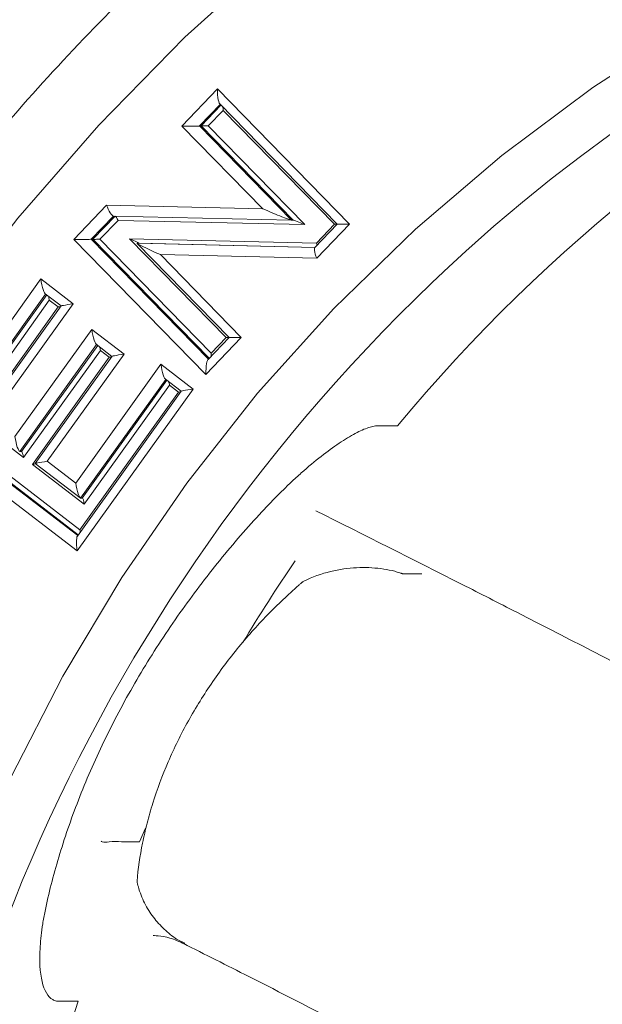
# Model space of a CAD drawing. Header units: millimetres. Extents: x -27 to 453, y 47 to 338.
# Tile 6 of 20: x 34 to 61, y 218 to 263. Entities that reach past the tile are written whole.
import ezdxf

# ---------------------------------------------------------------- set-up
doc = ezdxf.new("R2010")
doc.units = ezdxf.units.MM

msp = doc.modelspace()

# ---------------------------------------------------------------- linework, layer by layer
at = {"color": 7, "linetype": 'Continuous', "lineweight": 15}
for p, q in [((41.728, 258.288), (43.367, 260.008)), ((43.367, 260.008), (49.481, 253.753)), ((43.632, 259.017), (42.943, 258.295)), ((43.477, 259.312), (48.915, 253.749)), ((48.784, 253.747), (43.632, 259.017)), ((45.469, 254.462), (41.728, 258.288)), ((42.54, 258.293), (46.801, 253.935)), ((42.618, 258.293), (42.54, 258.293)), ((46.879, 253.935), (42.618, 258.293)), ((42.943, 258.295), (47.412, 253.724)), ((36.719, 253.041), (38.234, 254.627)), ((38.234, 254.627), (45.469, 254.462)), ((38.561, 254.122), (37.532, 253.045)), ((46.801, 253.935), (38.561, 254.122)), ((38.769, 253.92), (37.934, 253.046)), ((47.412, 253.724), (38.769, 253.92)), ((46.879, 253.935), (46.801, 253.935)), ((48.915, 253.749), (47.879, 252.662)), ((47.95, 252.873), (48.784, 253.747)), ((49.481, 253.753), (47.967, 252.166)), ((42.833, 246.786), (36.719, 253.041)), ((37.609, 253.045), (37.532, 253.045)), ((37.934, 253.046), (43.086, 247.776)), ((39.305, 253.074), (47.95, 252.873)), ((43.776, 248.498), (39.305, 253.074)), ((39.653, 252.854), (43.908, 248.5)), ((39.656, 252.863), (47.887, 252.671)), ((39.734, 252.863), (39.656, 252.863)), ((47.889, 252.673), (39.734, 252.863)), ((40.73, 252.335), (44.474, 248.504)), ((47.967, 252.166), (40.73, 252.335)), ((29.97, 243.926), (35.189, 251.212)), ((35.189, 251.212), (36.69, 250.06)), ((35.398, 250.521), (36.132, 249.958)), ((35.589, 250.233), (31.175, 244.071)), ((32.209, 244.62), (36.003, 249.915)), ((36.132, 249.959), (32.337, 244.663)), ((36.69, 250.06), (32.896, 244.765)), ((36.003, 249.915), (35.589, 250.233)), ((33.999, 243.917), (37.552, 248.877)), ((37.552, 248.877), (39.048, 247.73)), ((44.474, 248.504), (42.833, 246.786)), ((43.908, 248.5), (42.934, 247.481)), ((43.086, 247.776), (43.776, 248.498)), ((37.76, 248.186), (38.489, 247.627)), ((37.951, 247.898), (34.398, 242.938)), ((34.808, 242.624), (38.361, 247.584)), ((38.49, 247.628), (34.936, 242.668)), ((39.048, 247.73), (35.495, 242.769)), ((38.361, 247.584), (37.951, 247.898)), ((36.809, 241.761), (40.753, 247.265)), ((40.753, 247.265), (42.252, 246.114)), ((41.152, 246.286), (37.208, 240.782)), ((40.961, 246.574), (41.693, 246.012)), ((41.565, 245.968), (41.152, 246.286)), ((42.252, 246.114), (36.883, 238.619)), ((41.694, 246.012), (36.887, 239.303)), ((37.002, 239.598), (41.565, 245.968)), ((34.398, 242.938), (32.209, 244.62)), ((36.883, 238.619), (29.97, 243.926)), ((36.931, 239.364), (30.853, 244.03)), ((31.175, 244.071), (37.002, 239.598)), ((34.306, 243.218), (34.228, 243.218)), ((37.208, 240.782), (34.808, 242.624)), ((34.937, 242.667), (37.017, 241.07)), ((35.495, 242.769), (36.809, 241.761)), ((37.116, 241.062), (37.038, 241.062)), ((52.827, 237.563), (51.932, 237.563)), ((39.76, 225.151), (40.038, 225.776))]:
    msp.add_line(p, q, dxfattribs=at)
at = {"color": 8, "linetype": 'Continuous', "lineweight": 15}
for p, q in [((43.495, 259.294), (42.54, 258.293)), ((42.618, 258.293), (43.534, 259.254)), ((37.609, 253.045), (38.637, 254.12)), ((37.532, 253.045), (42.952, 247.5)), ((42.991, 247.54), (37.609, 253.045)), ((35.416, 250.508), (30.775, 244.03)), ((30.853, 244.03), (35.466, 250.469)), ((37.778, 248.172), (34.228, 243.218)), ((34.306, 243.218), (37.828, 248.134)), ((40.979, 246.56), (37.038, 241.062)), ((37.116, 241.062), (41.029, 246.522)), ((30.775, 244.03), (36.903, 239.325))]:
    msp.add_line(p, q, dxfattribs=at)
at = {"color": 7, "linetype": 'Continuous', "lineweight": 15, "flags": 128}
for points in [[(14.399, 212.862), (15.78, 218.482), (17.487, 224.005), (19.513, 229.412), (21.85, 234.682), (24.491, 239.796), (27.425, 244.736), (30.642, 249.483), (34.13, 254.021), (37.876, 258.332), (41.866, 262.401), (46.087, 266.214), (50.522, 269.756), (55.156, 273.014), (59.971, 275.976), (64.951, 278.632)], [(28.354, 213.029), (29.846, 218.168), (31.66, 223.194), (33.787, 228.088), (36.219, 232.826), (38.945, 237.39), (41.954, 241.759), (45.232, 245.916), (48.765, 249.841), (52.539, 253.519), (56.538, 256.934), (60.743, 260.07), (65.138, 262.915)]]:
    msp.add_lwpolyline(points, dxfattribs=at)
at = {"color": 7, "linetype": 'Continuous', "lineweight": 15}
for centre, radius, start, end in [((110.433, 195.738), 76.277, 92.00868, 140.3456), ((105.417, 196.612), 75.358, 51.16575, 132.12539), ((113.308, 192.903), 80.303, 145.69632, 148.91954), ((114.563, 192.012), 81.792, 161.64841, 227.65157)]:
    msp.add_arc(centre, radius, start, end, dxfattribs=at)
at = {"color": 8, "linetype": 'Continuous', "lineweight": 15}
msp.add_arc((109.83, 192), 81.739, 132.25152, 227.18817, dxfattribs=at)
at = {"color": 7, "linetype": 'Continuous', "lineweight": 15}
for centre, major_axis, ratio, start_param, end_param in [((43.496, 260.008), (-0.004, 0.707), 0.182945, 1.569637, 3.140434), ((43.58, 259.017), (-0.002, 0.283), 0.182945, 4.71123, 5.248454), ((41.858, 258.288), (0.695, 0.004), 0.001211, 0.187299, 1.758096), ((42.891, 258.295), (0.278, 0.002), 0.001211, 3.328892, 4.899688), ((38.364, 254.627), (-0.208, 0.502), 0.220724, 1.479608, 3.050405), ((45.598, 254.462), (1.21, -0.525), 0.039243, 4.622259, 6.193056), ((38.717, 253.92), (-0.083, 0.201), 0.220724, 4.621201, 6.191997), ((47.36, 253.724), (0.484, -0.21), 0.039243, 1.480667, 3.051463), ((48.732, 253.747), (0.278, 0.002), 0.001182, 4.899681, 5.428169), ((49.61, 253.753), (0.695, 0.004), 0.001182, 1.758088, 3.328884), ((36.848, 253.041), (0.695, 0.004), 0.001085, 0.187199, 1.757995), ((37.882, 253.046), (0.278, 0.002), 0.001085, 3.328791, 4.899588), ((39.253, 253.074), (0.484, -0.21), 0.039269, 6.193108, 7.763905), ((40.86, 252.335), (1.21, -0.526), 0.039269, 3.051516, 4.622312), ((48.097, 252.166), (-0.208, 0.503), 0.22063, 6.191985, 7.762781), ((47.898, 252.873), (-0.083, 0.201), 0.22063, 4.0927, 4.621188), ((35.319, 251.212), (-0.104, 0.699), 0.181175, 1.543929, 3.114725), ((35.537, 250.233), (-0.041, 0.28), 0.181175, 4.685522, 5.330885), ((35.951, 249.915), (0.275, 0.041), 0.02776, 4.897498, 5.33668), ((36.82, 250.06), (0.688, 0.102), 0.02776, 1.755905, 3.326702), ((37.681, 248.877), (-0.104, 0.699), 0.181249, 1.543836, 3.114632), ((43.724, 248.498), (0.278, 0.002), 0.001078, 4.899617, 5.428729), ((44.603, 248.504), (0.695, 0.004), 0.001078, 1.758024, 3.32882), ((37.899, 247.898), (-0.042, 0.28), 0.181249, 4.685429, 5.331543), ((38.309, 247.584), (0.275, 0.041), 0.027847, 4.897413, 5.336518), ((39.178, 247.73), (0.688, 0.102), 0.027847, 1.75582, 3.326616), ((43.034, 247.776), (-0.002, 0.283), 0.183046, 4.182217, 4.711329), ((40.882, 247.265), (-0.104, 0.699), 0.181177, 1.543963, 3.11476), ((42.962, 246.786), (-0.004, 0.707), 0.183046, 6.282126, 7.852922), ((41.1, 246.286), (-0.041, 0.28), 0.181177, 4.685556, 5.330754), ((41.513, 245.968), (0.275, 0.041), 0.02776, 4.897531, 5.336626), ((42.381, 246.114), (0.688, 0.102), 0.02776, 1.755938, 3.326734), ((34.128, 243.917), (-0.104, 0.699), 0.181141, 1.543981, 3.114777), ((34.346, 242.938), (-0.041, 0.28), 0.181141, 4.685573, 6.25637), ((34.756, 242.624), (0.275, 0.041), 0.027775, 4.897507, 5.542878), ((35.624, 242.769), (0.688, 0.102), 0.027775, 1.755915, 3.326711), ((36.938, 241.761), (-0.104, 0.699), 0.181193, 1.543941, 3.114738), ((37.156, 240.782), (-0.041, 0.28), 0.181193, 4.685534, 6.25633), ((36.95, 239.598), (-0.041, 0.28), 0.181172, 4.246433, 4.685529), ((37.012, 238.619), (-0.104, 0.699), 0.181172, 6.256325, 7.827121)]:
    msp.add_ellipse(centre, major_axis=major_axis, ratio=ratio, start_param=start_param, end_param=end_param, dxfattribs=at)
for points, knots in [([(74.285, 286.459), (73.73, 286.27), (71.453, 285.496), (67.559, 283.834), (62.623, 281.476), (57.831, 278.814), (53.189, 275.884), (48.714, 272.686), (44.419, 269.235), (40.319, 265.539), (36.426, 261.61), (32.753, 257.462), (29.311, 253.106), (26.111, 248.557), (23.163, 243.83), (20.476, 238.938), (18.06, 233.898), (15.921, 228.725), (14.067, 223.436), (12.504, 218.048), (11.236, 212.577), (10.267, 207.041), (9.601, 201.457), (9.239, 195.843), (9.183, 190.217), (9.433, 184.596), (9.989, 178.999), (10.848, 173.443), (12.007, 167.945), (13.464, 162.523), (15.213, 157.195), (17.25, 151.977), (19.566, 146.885), (22.156, 141.937), (25.011, 137.146), (28.122, 132.529), (31.479, 128.101), (35.071, 123.874), (38.888, 119.863), (42.916, 116.08), (47.144, 112.538), (51.557, 109.246), (56.142, 106.218), (60.884, 103.457), (65.771, 100.988), (70.234, 99.003), (73.107, 97.972), (74.267, 97.556)], [0, 0, 0, 0, 0.0073145, 0.0300168, 0.0527209, 0.0754269, 0.0981351, 0.1208457, 0.1435587, 0.1662742, 0.1889923, 0.2117129, 0.234436, 0.2571616, 0.2798895, 0.3026196, 0.3253519, 0.3480861, 0.3708221, 0.3935597, 0.4162988, 0.439039, 0.4617803, 0.4845223, 0.507265, 0.530008, 0.5527511, 0.5754941, 0.5982367, 0.6209788, 0.6437201, 0.6664604, 0.6891994, 0.711937, 0.7346729, 0.757407, 0.7801391, 0.802869, 0.8255966, 0.8483217, 0.8710443, 0.8937643, 0.9164817, 0.9391965, 0.9619087, 0.9846185, 1, 1, 1, 1]), ([(36.93, 217.764), (36.661, 217.764), (36.392, 217.764), (36.055, 217.764), (35.987, 217.762), (35.86, 217.786), (35.8, 217.808), (35.631, 217.906), (35.533, 218.011), (35.288, 218.434), (35.188, 218.852), (35.141, 219.674), (35.144, 219.975), (35.186, 220.627), (35.225, 220.977), (35.314, 221.542), (35.349, 221.737), (35.429, 222.137), (35.475, 222.342), (35.619, 222.96), (35.725, 223.377), (36.077, 224.646), (36.355, 225.515), (37.008, 227.3), (37.38, 228.204), (38.005, 229.568), (38.225, 230.024), (38.682, 230.928), (38.92, 231.377), (39.662, 232.715), (40.193, 233.596), (41.046, 234.899), (41.339, 235.33), (41.933, 236.171), (42.235, 236.584), (43.156, 237.798), (43.79, 238.577), (44.768, 239.702), (45.096, 240.068), (45.589, 240.6), (45.754, 240.775), (46.081, 241.114), (46.408, 241.443), (46.732, 241.752), (47.054, 242.051), (47.215, 242.196), (47.685, 242.608), (47.987, 242.855), (48.564, 243.301), (48.84, 243.498), (49.233, 243.756), (49.361, 243.836), (49.605, 243.979), (49.722, 244.043), (50.055, 244.213), (50.256, 244.297), (50.521, 244.376), (50.604, 244.395), (50.757, 244.415), (50.824, 244.414), (51.164, 244.414), (51.435, 244.414), (51.707, 244.414)], [0, 0, 0, 0, 0.0625, 0.0625, 0.078125, 0.078125, 0.09375, 0.09375, 0.125, 0.125, 0.1875, 0.1875, 0.21875, 0.21875, 0.25, 0.25, 0.265625, 0.265625, 0.28125, 0.28125, 0.3125, 0.3125, 0.375, 0.375, 0.4375, 0.4375, 0.46875, 0.46875, 0.5, 0.5, 0.5625, 0.5625, 0.59375, 0.59375, 0.625, 0.625, 0.6875, 0.6875, 0.71875, 0.71875, 0.734375, 0.734375, 0.75, 0.765625, 0.765625, 0.78125, 0.78125, 0.8125, 0.8125, 0.84375, 0.84375, 0.859375, 0.859375, 0.875, 0.875, 0.90625, 0.90625, 0.921875, 0.921875, 0.9375, 0.9375, 1, 1, 1, 1]), ([(101.242, 212.015), (100.848, 212.239), (100.454, 212.463), (99.211, 213.166), (92.125, 217.167), (84.929, 221.132), (76.881, 225.47), (69.698, 229.319), (62.56, 233.046), (56.379, 236.209), (53.253, 237.803), (50.16, 239.361), (47.92, 240.479)], [0.2360471, 0.2360471, 0.2360471, 0.2360471, 0.25, 0.25, 0.28, 0.5, 0.5, 0.56, 0.75, 0.75, 0.78, 0.8615649, 0.8615649, 0.8615649, 0.8615649]), ([(51.932, 237.563), (51.931, 237.563), (51.927, 237.565), (51.922, 237.567), (51.915, 237.569), (51.898, 237.575), (51.864, 237.587), (51.835, 237.596), (51.776, 237.615), (51.737, 237.628), (51.616, 237.663), (51.534, 237.684), (51.284, 237.742), (51.111, 237.773), (50.577, 237.843), (50.198, 237.859), (49.419, 237.821), (49.018, 237.767), (48.19, 237.565), (47.765, 237.418), (47.342, 237.209)], [0, 0, 0, 0, 0.001953, 0.001953, 0.003906, 0.007813, 0.015625, 0.03125, 0.03125, 0.0625, 0.0625, 0.125, 0.125, 0.25, 0.25, 0.5, 0.5, 0.75, 0.75, 1, 1, 1, 1]), ([(47.342, 237.209), (47.337, 237.206), (47.334, 237.202), (47.326, 237.195), (47.315, 237.185), (47.287, 237.162), (47.232, 237.114), (47.122, 237.019), (46.903, 236.825), (46.716, 236.655), (46.344, 236.309), (46.097, 236.071), (45.372, 235.338), (44.903, 234.824), (44.226, 234.01), (44.004, 233.731), (43.57, 233.159), (43.357, 232.864), (42.744, 231.972), (42.368, 231.366), (41.852, 230.437), (41.688, 230.125), (41.377, 229.494), (41.23, 229.174), (40.815, 228.213), (40.58, 227.577), (40.283, 226.629), (40.194, 226.315), (40.035, 225.697), (39.966, 225.392), (39.785, 224.49), (39.7, 223.903), (39.648, 223.332)], [0, 0, 0, 0, 0.000977, 0.000977, 0.001953, 0.003906, 0.007813, 0.015625, 0.03125, 0.0625, 0.0625, 0.125, 0.125, 0.25, 0.25, 0.3125, 0.3125, 0.375, 0.375, 0.5, 0.5, 0.5625, 0.5625, 0.625, 0.625, 0.75, 0.75, 0.8125, 0.8125, 0.875, 0.875, 1, 1, 1, 1]), ([(39.76, 225.151), (39.478, 225.144), (39.004, 225.132), (38.456, 225.19), (38.096, 225.097), (38.004, 225.171), (37.989, 225.183)], [0, 0, 0, 0, 0.468242, 0.786954, 0.966131, 1, 1, 1, 1]), ([(39.648, 223.332), (39.648, 223.332), (39.666, 223.242), (39.751, 222.879), (39.98, 222.293), (40.393, 221.638), (40.901, 221.086), (41.39, 220.67), (41.73, 220.51), (41.857, 220.451)], [0, 0, 0, 0, 0.000011, 0.063481, 0.261994, 0.465703, 0.670208, 0.877468, 1, 1, 1, 1]), ([(40.4, 220.81), (40.392, 220.81), (40.363, 220.81), (40.624, 220.804), (41.163, 220.728), (41.612, 220.524), (41.843, 220.42)], [0, 0, 0, 0, 0.086272, 0.349824, 0.666705, 1, 1, 1, 1]), ([(41.777, 220.448), (42.791, 219.938), (46.728, 217.956), (53.722, 214.328), (62.713, 209.588), (71.754, 204.71), (80.779, 199.747), (86.741, 196.382), (89.717, 194.703)], [0, 0, 0, 0, 0.064777, 0.251394, 0.43865, 0.626121, 0.813379, 1, 1, 1, 1])]:
    msp.add_open_spline(points, degree=3, knots=knots, dxfattribs=at)

doc.saveas('drawing.dxf')
